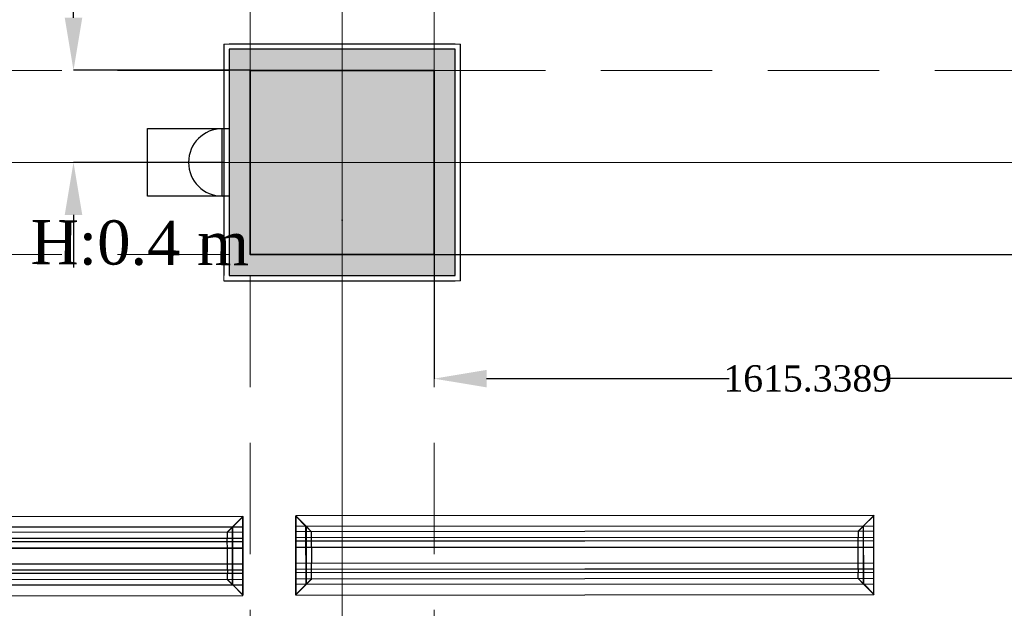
# Model space of a CAD drawing. Header units: inches. Extents: x -78787 to 29484, y -9517 to 23232.
# Tile 220 of 256: x 13718 to 15591, y 4795 to 5915. Entities that reach past the tile are written whole.
import ezdxf
from ezdxf.enums import TextEntityAlignment as Align

# ---------------------------------------------------------------- set-up
doc = ezdxf.new("R2010")
doc.units = ezdxf.units.IN
doc.header["$MEASUREMENT"] = 0
doc.linetypes.add('Dot & Dashed', pattern=[670.277762, 317.5, -176.388889, 0, -176.388874])
doc.linetypes.add('Hidden', pattern=[317.5, 211.666667, -105.833333])
for name, color, linetype in [('- მექანიკური ნაწილი', 7, 'Continuous'), ('- საშტეფცელო როზეტები', 7, 'Continuous'), ('Edges', 7, 'Continuous'), ('New_Structural - Bearing', 7, 'Continuous'), ('Structural - Bearing', 7, 'Continuous'), ('Structural - Grid', 7, 'Continuous')]:
    doc.layers.add(name, color=color, linetype=linetype)
doc.layers.add('New_Structural - Bearing_Pen_No__1', color=7, linetype='Continuous', lineweight=13)
doc.layers.add('Structural - Bearing_Pen_No__20', color=1, linetype='Continuous', lineweight=0)
for name, color, linetype, lineweight, true_color in [('New_Structural - Bearing_Pen_No__255', 7, 'Continuous', 13, 0xe8e8e8), ('New_Structural - Bearing_Pen_No__5', 7, 'Continuous', 25, 0x40a5ff), ('Structural - Bearing_Pen_No__102', 7, 'Continuous', 13, 0xcccccc), ('Structural - Bearing_Pen_No__161', 7, 'Continuous', 13, 0x6a6a6a), ('Structural - Bearing_Pen_No__28', 7, 'Continuous', 35, 0xa80f02), ('Structural - Grid_Pen_No__81', 7, 'Continuous', 20, 0x6a6a6a)]:
    doc.layers.add(name, color=color, linetype=linetype, lineweight=lineweight, true_color=true_color)
doc.styles.add('GENERATED_STYLE_2', font='txt')
doc.styles.get("Standard").update_dxf_attribs({"font": 'arial.ttf'})
doc.dimstyles.get("Standard").update_dxf_attribs({"dimtxt": 0.18, "dimasz": 0.18, "dimexe": 0.18, "dimexo": 0.0625, "dimgap": 0.09, "dimtad": 0, "dimtih": 1, "dimtoh": 1, "dimdec": 4, "dimzin": 0, "dimdsep": 46, "dimtxsty": 'Standard', "dimcen": 0.09, "dimadec": 0, "dimazin": 0, "dimtfac": 1, "dimtdec": 4, "dimtofl": 0, "dimtmove": 0, "dimatfit": 3, "dimfxl": 1, "dimtolj": 1, "dimtzin": 0, "dimarcsym": 0})

# ---------------------------------------------------------------- blocks, each defined once
blk = doc.blocks.new('Wall_171', base_point=(-10833.8, 26838))
at = {"layer": 'New_Structural - Bearing_Pen_No__255', "linetype": 'Continuous', "lineweight": 13, "true_color": 0xe8e8e8}
for points in [[(-10833.8, 26878), (-10833.8, 26838), (-10793.8, 26878)], [(-10833.8, 26838), (-10793.8, 26838), (-10793.8, 26878)], [(-10793.8, 26488), (-10793.8, 26838), (-10833.8, 26838), (-10833.8, 26488)], [(-10833.8, 26488), (-10833.8, 26448), (-10793.8, 26448)], [(-10793.8, 26488), (-10833.8, 26488), (-10793.8, 26448)]]:
    blk.add_hatch(color=254, dxfattribs=at).paths.add_polyline_path(points)
at = {"layer": 'New_Structural - Bearing_Pen_No__1', "color": 7, "linetype": 'Continuous', "lineweight": 13, "flags": 128}
for points in [[(-10783.8, 26888), (-10793.8, 26888)], [(-10783.8, 26438), (-10793.8, 26438)]]:
    blk.add_lwpolyline(points, dxfattribs=at)
at = {"layer": 'New_Structural - Bearing_Pen_No__5', "color": 161, "linetype": 'Continuous', "lineweight": 25, "true_color": 0x40a5ff}
for p, q in [((-10793.8, 26878), (-10833.8, 26878)), ((-10793.8, 26838), (-10793.8, 26878)), ((-10793.8, 26488), (-10793.8, 26838)), ((-10793.8, 26448), (-10793.8, 26488)), ((-10833.8, 26448), (-10793.8, 26448))]:
    blk.add_line(p, q, dxfattribs=at)
at = {"layer": 'New_Structural - Bearing_Pen_No__5', "color": 161, "linetype": 'Continuous', "lineweight": 25, "true_color": 0x40a5ff, "flags": 128}
blk.add_lwpolyline([(-10783.8, 26438), (-10783.8, 26888)], dxfattribs=at)
blk = doc.blocks.new('Wall_172', base_point=(-10833.8, 26488))
at = {"layer": 'New_Structural - Bearing_Pen_No__255', "linetype": 'Continuous', "lineweight": 13, "true_color": 0xe8e8e8}
for points in [[(-11183.8, 26488), (-11223.8, 26488), (-11223.8, 26448)], [(-11183.8, 26488), (-11223.8, 26448), (-11183.8, 26448)], [(-10833.8, 26488), (-11183.8, 26488), (-11183.8, 26448), (-10833.8, 26448)]]:
    blk.add_hatch(color=254, dxfattribs=at).paths.add_polyline_path(points)
at = {"layer": 'New_Structural - Bearing_Pen_No__1', "color": 7, "linetype": 'Continuous', "lineweight": 13, "flags": 128}
blk.add_lwpolyline([(-11233.8, 26438), (-11233.8, 26448)], dxfattribs=at)
at = {"layer": 'New_Structural - Bearing_Pen_No__5', "color": 161, "linetype": 'Continuous', "lineweight": 25, "true_color": 0x40a5ff}
for p, q in [((-11223.8, 26488), (-11223.8, 26448)), ((-11223.8, 26448), (-11183.8, 26448)), ((-11183.8, 26448), (-10833.8, 26448)), ((-10833.8, 26448), (-10793.8, 26448))]:
    blk.add_line(p, q, dxfattribs=at)
at = {"layer": 'New_Structural - Bearing_Pen_No__5', "color": 161, "linetype": 'Continuous', "lineweight": 25, "true_color": 0x40a5ff, "flags": 128}
blk.add_lwpolyline([(-11233.8, 26438), (-10793.8, 26438)], dxfattribs=at)
blk = doc.blocks.new('Wall_173', base_point=(-11183.8, 26488))
at = {"layer": 'New_Structural - Bearing_Pen_No__255', "linetype": 'Continuous', "lineweight": 13, "true_color": 0xe8e8e8}
for points in [[(-11223.8, 26878), (-11183.8, 26838), (-11183.8, 26878)], [(-11223.8, 26838), (-11183.8, 26838), (-11223.8, 26878)], [(-11223.8, 26838), (-11223.8, 26488), (-11183.8, 26488), (-11183.8, 26838)]]:
    blk.add_hatch(color=254, dxfattribs=at).paths.add_polyline_path(points)
at = {"layer": 'New_Structural - Bearing_Pen_No__1', "color": 7, "linetype": 'Continuous', "lineweight": 13, "flags": 128}
blk.add_lwpolyline([(-11233.8, 26888), (-11223.8, 26888)], dxfattribs=at)
at = {"layer": 'New_Structural - Bearing_Pen_No__5', "color": 161, "linetype": 'Continuous', "lineweight": 25, "true_color": 0x40a5ff}
for p, q in [((-11183.8, 26878), (-11223.8, 26878)), ((-11223.8, 26878), (-11223.8, 26838)), ((-11223.8, 26838), (-11223.8, 26488)), ((-11223.8, 26488), (-11223.8, 26448))]:
    blk.add_line(p, q, dxfattribs=at)
at = {"layer": 'New_Structural - Bearing_Pen_No__5', "color": 161, "linetype": 'Continuous', "lineweight": 25, "true_color": 0x40a5ff, "flags": 128}
blk.add_lwpolyline([(-11233.8, 26888), (-11233.8, 26448)], dxfattribs=at)
blk = doc.blocks.new('Wall_174', base_point=(-11183.8, 26838))
at = {"layer": 'New_Structural - Bearing_Pen_No__255', "linetype": 'Continuous', "lineweight": 13, "true_color": 0xe8e8e8}
blk.add_hatch(color=254, dxfattribs=at).paths.add_polyline_path([(-11183.8, 26878), (-11183.8, 26838), (-10833.8, 26838), (-10833.8, 26878)])
at = {"layer": 'New_Structural - Bearing_Pen_No__5', "color": 161, "linetype": 'Continuous', "lineweight": 25, "true_color": 0x40a5ff}
for p, q in [((-11183.8, 26878), (-11223.8, 26878)), ((-10833.8, 26878), (-11183.8, 26878)), ((-10793.8, 26878), (-10833.8, 26878))]:
    blk.add_line(p, q, dxfattribs=at)
at = {"layer": 'New_Structural - Bearing_Pen_No__5', "color": 161, "linetype": 'Continuous', "lineweight": 25, "true_color": 0x40a5ff, "flags": 128}
blk.add_lwpolyline([(-10793.8, 26888), (-11223.8, 26888)], dxfattribs=at)
blk = doc.blocks.new('Column_30', base_point=(-11008.8, 26663))
at = {"layer": 'Structural - Bearing_Pen_No__161', "linetype": 'Continuous', "lineweight": 0, "true_color": 0x6a6a6a}
blk.add_hatch(color=251, dxfattribs=at).paths.add_polyline_path([(-10833.8, 26488), (-10833.8, 26838), (-11183.8, 26838), (-11183.8, 26488)])
at = {"layer": 'Structural - Bearing_Pen_No__20', "color": 1, "linetype": 'Continuous', "lineweight": 0}
for p, q in [((-11008.8, 26743), (-11008.8, 26918)), ((-11088.8, 26663), (-11263.8, 26663)), ((-10928.8, 26663), (-10753.8, 26663)), ((-11008.8, 26583), (-11008.8, 26408))]:
    blk.add_line(p, q, dxfattribs=at)
blk.add_point((-11008.8, 26663), dxfattribs=at)
at = {"layer": 'Structural - Bearing_Pen_No__28', "color": 14, "linetype": 'Continuous', "lineweight": 35, "true_color": 0xa80f02, "flags": 128}
blk.add_lwpolyline([(-10833.8, 26488), (-10833.8, 26838), (-11183.8, 26838), (-11183.8, 26488)], close=True, dxfattribs=at)
blk = doc.blocks.new('Standard grid marker')
at = {"layer": 'Structural - Grid_Pen_No__81', "color": 251, "linetype": 'Continuous', "lineweight": 20, "true_color": 0x6a6a6a}
blk.add_line((1000, 0), (51328.1, 0), dxfattribs=at)
at = {"layer": 'Structural - Grid_Pen_No__81', "color": 251, "lineweight": 20, "true_color": 0x6a6a6a, "style": 'GENERATED_STYLE_2'}
for tag, p in [('AC_MarkerText_1_0', (-100, -144)), ('AC_MarkerText_1_1', (52428.1, -144))]:
    blk.add_attdef(tag, text='', height=100, rotation=180, dxfattribs=at).set_placement(p, align=Align.TOP_CENTER)
blk = doc.blocks.new('Standard grid marker_2')
at = {"layer": 'Structural - Grid_Pen_No__81', "color": 251, "linetype": 'Continuous', "lineweight": 20, "true_color": 0x6a6a6a}
blk.add_line((1000, 0), (27734.9, 0), dxfattribs=at)
at = {"layer": 'Structural - Grid_Pen_No__81', "color": 251, "lineweight": 20, "true_color": 0x6a6a6a, "style": 'GENERATED_STYLE_2'}
for tag, p in [('AC_MarkerText_1_0', (-1.5, -46.7)), ('AC_MarkerText_1_1', (28933.4, -46.7))]:
    blk.add_attdef(tag, text='', height=100, rotation=270, dxfattribs=at).set_placement(p, align=Align.TOP_CENTER)
blk = doc.blocks.new('Beam_3', base_point=(-11008.8, 14663))
at = {"layer": 'Structural - Bearing_Pen_No__102', "color": 254, "linetype": 'Dot & Dashed', "lineweight": 13, "true_color": 0xcccccc}
blk.add_line((-11008.8, 14663), (-11008.8, 39096.2), dxfattribs=at)
at = {"layer": 'Structural - Bearing_Pen_No__102', "color": 254, "linetype": 'Hidden', "lineweight": 13, "true_color": 0xcccccc}
for p, q in [((-11183.8, 26838), (-11183.8, 32488)), ((-10833.8, 26838), (-10833.8, 32488)), ((-11183.8, 20838), (-11183.8, 26488)), ((-10833.8, 20838), (-10833.8, 26488))]:
    blk.add_line(p, q, dxfattribs=at)
blk = doc.blocks.new('Beam_12', base_point=(-47008.8, 26663))
at = {"layer": 'Structural - Bearing_Pen_No__102', "color": 254, "linetype": 'Hidden', "lineweight": 13, "true_color": 0xcccccc}
for p, q in [((-16833.8, 26838), (-11183.8, 26838)), ((-10833.8, 26838), (-5183.8, 26838)), ((-16833.8, 26488), (-11183.8, 26488)), ((-10833.8, 26488), (-5183.8, 26488))]:
    blk.add_line(p, q, dxfattribs=at)
at = {"layer": 'Structural - Bearing_Pen_No__102', "color": 254, "linetype": 'Dot & Dashed', "lineweight": 13, "true_color": 0xcccccc}
blk.add_line((-47008.8, 26663), (991.2, 26663), dxfattribs=at)
blk = doc.blocks.new('- საშტეფცელო როზეტი IP22')
at = {"layer": '- საშტეფცელო როზეტები', "color": 5}
for p, q in [((8536.7, 3822.7), (8536.7, 3888.1)), ((8472.6, 3758.6), (8600.9, 3758.6))]:
    blk.add_line(p, q, dxfattribs=at)
blk.add_arc((8536.7, 3758.6), 64.1, 0, 180, dxfattribs=at)
blk = doc.blocks.new('1 ჩარჩო')
at = {"layer": '- საშტეფცელო როზეტები', "color": 5}
blk.add_lwpolyline([(7775.1, 3905.1), (7903.3, 3905.1), (7903.3, 3750.1), (7775.1, 3750.1)], close=True, dxfattribs=at)
blk = doc.blocks.new('lineardiffplan')
blk.add_lwpolyline([(393.1, 274.9), (1492.8, 274.9), (1492.8, 124.4), (393.1, 124.4)], close=True)
at = {"layer": 'Edges'}
for p, q in [((392.8, 274.9), (392.8, 274.6)), ((393.1, 274.9), (392.8, 274.9)), ((422.8, 244.9), (392.8, 274.9)), ((392.8, 274.6), (392.9, 274.5)), ((392.9, 125.2), (392.9, 274.5)), ((412.4, 255), (392.9, 274.5)), ((393.1, 274.9), (393.2, 274.8)), ((393.2, 274.8), (412.7, 255.3)), ((1462.8, 244.9), (1492.8, 274.9)), ((1472.9, 255.3), (1492.4, 274.8)), ((1473.2, 254.9), (1492.8, 274.5)), ((1492.4, 274.8), (1492.5, 274.9)), ((1492.8, 274.9), (1492.5, 274.9)), ((1492.8, 274.5), (1492.8, 274.9)), ((1492.8, 274.5), (1492.8, 274.5)), ((1492.8, 125.4), (1492.8, 274.5)), ((1492.8, 255.3), (392.9, 255.3)), ((392.9, 254.9), (1492.8, 254.9)), ((392.9, 244.9), (1492.8, 244.9)), ((412.4, 144.7), (412.4, 255)), ((412.8, 254.6), (412.4, 255)), ((412.7, 255.3), (413.1, 254.9)), ((412.8, 145.1), (412.8, 254.6)), ((412.8, 254.6), (422.8, 244.6)), ((413.1, 254.9), (423.1, 244.9)), ((422.8, 244.6), (422.8, 244.9)), ((422.8, 244.9), (423.1, 244.9)), ((422.8, 244.6), (422.8, 244.6)), ((422.8, 244.6), (422.8, 233.2)), ((423.1, 244.9), (423.1, 244.9)), ((1472.5, 254.9), (1462.5, 244.9)), ((1462.5, 244.9), (1462.5, 244.9)), ((1462.5, 244.9), (1462.8, 244.9)), ((1462.8, 244.9), (1462.9, 244.6)), ((1462.8, 244.5), (1462.9, 244.6)), ((1462.8, 233.2), (1462.8, 244.5)), ((1462.9, 244.6), (1472.8, 254.5)), ((1472.9, 255.3), (1472.5, 254.9)), ((1472.8, 254.5), (1473.2, 254.9)), ((1472.8, 254.5), (1472.8, 145.3)), ((1473.2, 144.9), (1473.2, 254.9)), ((392.9, 233.2), (1492.8, 233.2)), ((392.9, 233), (1492.8, 233)), ((392.9, 226.8), (1492.8, 226.8)), ((392.9, 226.5), (1492.8, 226.5)), ((422.8, 233), (422.8, 233.2)), ((422.8, 226.8), (422.8, 233)), ((422.8, 226.5), (422.8, 226.8)), ((422.8, 214.9), (422.8, 226.5)), ((1462.8, 233), (1462.8, 233.2)), ((1462.8, 226.8), (1462.8, 233)), ((1462.8, 226.5), (1462.8, 226.8)), ((1462.8, 214.9), (1462.8, 226.5)), ((392.9, 214.9), (1492.8, 214.9)), ((1492.8, 214.8), (392.9, 214.8)), ((422.4, 214.9), (422.3, 214.9)), ((422.8, 214.9), (422.4, 214.9)), ((422.8, 184.9), (422.8, 214.9)), ((423.2, 214.9), (422.8, 214.9)), ((423.2, 214.8), (422.8, 214.9)), ((423.2, 214.8), (423.2, 214.9)), ((423.2, 214.8), (423.2, 184.9)), ((1462.8, 214.9), (1462.4, 214.9)), ((1462.4, 214.9), (1462.4, 214.8)), ((1462.8, 214.9), (1462.4, 214.8)), ((1462.4, 184.9), (1462.4, 214.8)), ((1462.8, 214.9), (1462.8, 184.9)), ((1462.8, 214.9), (1463.2, 214.9)), ((1463.2, 214.9), (1463.3, 214.9)), ((1492.8, 184.9), (392.9, 184.9)), ((392.9, 173.2), (1492.8, 173.2)), ((392.9, 173), (1492.8, 173)), ((422.4, 184.9), (422.3, 184.9)), ((422.8, 184.9), (422.4, 184.9)), ((422.8, 184.9), (423.2, 184.9)), ((422.8, 173.2), (422.8, 184.9)), ((422.8, 173), (422.8, 173.2)), ((422.8, 173), (422.8, 166.8)), ((1462.4, 184.9), (1462.8, 184.9)), ((1462.8, 173.2), (1462.8, 184.9)), ((1463.2, 184.9), (1462.8, 184.9)), ((1462.8, 173), (1462.8, 173.2)), ((1462.8, 166.8), (1462.8, 173)), ((1463.2, 184.9), (1463.3, 184.9)), ((392.8, 124.9), (422.8, 154.9)), ((392.9, 166.8), (1492.8, 166.8)), ((392.9, 166.5), (1492.8, 166.5)), ((392.9, 154.9), (1492.8, 154.9)), ((412.8, 145.1), (422.8, 155.1)), ((423.1, 154.8), (413.1, 144.9)), ((422.8, 166.5), (422.8, 166.8)), ((422.8, 155.1), (422.8, 166.5)), ((422.8, 154.9), (422.8, 155.1)), ((422.8, 155.1), (422.8, 155.1)), ((423.1, 154.8), (422.8, 154.9)), ((423.1, 154.8), (423.1, 154.9)), ((1462.5, 154.8), (1462.4, 154.9)), ((1462.8, 154.9), (1462.5, 154.8)), ((1462.5, 154.8), (1472.4, 144.9)), ((1462.8, 166.5), (1462.8, 166.8)), ((1462.8, 155.3), (1462.8, 166.5)), ((1462.9, 155.2), (1462.8, 155.3)), ((1462.9, 155.2), (1462.8, 154.9)), ((1462.8, 154.9), (1492.8, 124.9)), ((1472.8, 145.3), (1462.9, 155.2)), ((1492.8, 144.9), (392.9, 144.9)), ((392.9, 125.2), (412.4, 144.7)), ((392.9, 144.5), (1492.8, 144.5)), ((412.7, 144.5), (393.2, 124.9)), ((412.8, 145.1), (412.4, 144.7)), ((412.7, 144.5), (413.1, 144.9)), ((1472.4, 144.9), (1472.8, 144.5)), ((1473.2, 144.9), (1472.8, 145.3)), ((1472.8, 144.5), (1492.4, 124.9)), ((1473.2, 144.9), (1492.8, 125.4)), ((392.9, 125.2), (392.8, 125.1)), ((392.8, 125.1), (392.8, 124.9)), ((392.8, 124.9), (393.1, 124.9)), ((393.2, 124.9), (393.1, 124.9)), ((1492.4, 124.9), (1492.8, 124.9)), ((1492.4, 124.9), (1492.4, 124.9)), ((1492.8, 125.3), (1492.8, 125.4)), ((1492.8, 124.9), (1492.8, 125.3))]:
    blk.add_line(p, q, dxfattribs=at)
blk = doc.blocks.new('*D1226')
at = {"layer": '- საშტეფცელო როზეტები', "color": 0, "lineweight": -2, "transparency": 16777216}
for p, q in [((13820, 5918.4), (13820, 6109)), ((13820, 6109), (13920, 6109)), ((14155.9, 5818.4), (13819.8, 5818.4)), ((14105.9, 5643.4), (13819.8, 5643.4)), ((13820, 5543.4), (13820, 5443.4))]:
    blk.add_line(p, q, dxfattribs=at)
at = {"layer": '- საშტეფცელო როზეტები', "color": 0, "transparency": 16777216}
for points in [[(13803.3, 5918.4), (13836.7, 5918.4), (13820, 5818.4)], [(13803.3, 5543.4), (13836.7, 5543.4), (13820, 5643.4)]]:
    blk.add_solid(points, dxfattribs=at)
at = {"layer": 'Defpoints', "color": 0, "transparency": 16777216}
for p in [(14155.9, 5818.4), (13820, 5643.4), (14105.9, 5643.4)]:
    blk.add_point(p, dxfattribs=at)
at = {"layer": '- საშტეფცელო როზეტები', "color": 0, "transparency": 16777216, "insert": (14051.5, 6109), "char_height": 50, "attachment_point": 5}
blk.add_mtext('\\A1;{\\fSylfaen|b0|i0|c0|p18;175.0000}', dxfattribs=at)
blk = doc.blocks.new('*D1303')
at = {"layer": '- საშტეფცელო როზეტები', "color": 0, "lineweight": -2, "transparency": 16777216}
for p, q in [((14505.9, 5468.3), (14505.9, 5231.9)), ((14605.9, 5232), (15067.2, 5232)), ((16021.3, 5232), (15366.2, 5232)), ((16121.3, 4071.1), (16121.3, 5232.2))]:
    blk.add_line(p, q, dxfattribs=at)
at = {"layer": '- საშტეფცელო როზეტები', "color": 0, "transparency": 16777216}
for points in [[(14605.9, 5248.7), (14605.9, 5215.4), (14505.9, 5232)], [(16021.3, 5248.7), (16021.3, 5215.4), (16121.3, 5232)]]:
    blk.add_solid(points, dxfattribs=at)
at = {"layer": 'Defpoints', "color": 0, "transparency": 16777216}
for p in [(14505.9, 5468.4), (14505.9, 5232), (16121.3, 4071.1)]:
    blk.add_point(p, dxfattribs=at)
at = {"layer": '- საშტეფცელო როზეტები', "color": 0, "transparency": 16777216, "insert": (15216.7, 5232), "char_height": 50, "attachment_point": 5}
blk.add_mtext('\\A1;{\\fSylfaen|b0|i0|c0|p18;1615.3389}', dxfattribs=at)
blk = doc.blocks.new('*D1304')
at = {"layer": '- საშტეფცელო როზეტები', "color": 0, "lineweight": -2, "transparency": 16777216}
for p, q in [((14506, 5468.4), (16784.9, 5468.4)), ((16784.7, 5368.4), (16784.7, 4806.4)), ((16784.7, 4171.1), (16784.7, 4755)), ((16121.3, 4071.1), (16784.9, 4071.1))]:
    blk.add_line(p, q, dxfattribs=at)
at = {"layer": '- საშტეფცელო როზეტები', "color": 0, "transparency": 16777216}
for points in [[(16768.1, 5368.4), (16801.4, 5368.4), (16784.7, 5468.4)], [(16768.1, 4171.1), (16801.4, 4171.1), (16784.7, 4071.1)]]:
    blk.add_solid(points, dxfattribs=at)
at = {"layer": 'Defpoints', "color": 0, "transparency": 16777216}
for p in [(14505.9, 5468.4), (16784.7, 5468.4), (16121.3, 4071.1)]:
    blk.add_point(p, dxfattribs=at)
at = {"layer": '- საშტეფცელო როზეტები', "color": 0, "transparency": 16777216, "insert": (16784.7, 4780.7), "char_height": 50, "attachment_point": 5}
blk.add_mtext('\\A1;{\\fSylfaen|b0|i0|c0|p18;1397.2708}', dxfattribs=at)

msp = doc.modelspace()

# ---------------------------------------------------------------- block references
at = {"layer": '- მექანიკური ნაწილი', "xscale": -1, "rotation": 0.04479712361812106}
for p in [(14535.59706, 4695.41323), (15735.62977, 4697.17722)]:
    msp.add_blockref('lineardiffplan', p, dxfattribs=at)
at = {"layer": '- საშტეფცელო როზეტები', "rotation": 89.99999999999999}
for name, p in [('1 ჩარჩო', (17865.994, -2195.85253)), ('- საშტეფცელო როზეტი IP22', (17861.51735, -2893.38646))]:
    msp.add_blockref(name, p, dxfattribs=at)
at = {"layer": 'New_Structural - Bearing', "color": 7, "lineweight": 35}
for name, p in [('Wall_173', (14155.93152, 5468.35514)), ('Wall_174', (14155.93152, 5818.35514)), ('Wall_171', (14505.93152, 5818.35514)), ('Wall_172', (14505.93152, 5468.35514))]:
    msp.add_blockref(name, p, dxfattribs=at)
at = {"layer": 'Structural - Bearing', "color": 254, "lineweight": 13, "true_color": 0xcccccc}
for name, p in [('Beam_3', (14330.93152, -6356.64486)), ('Beam_12', (-21669.06848, 5643.35514))]:
    msp.add_blockref(name, p, dxfattribs=at)
at = {"layer": 'Structural - Bearing', "color": 14, "lineweight": 35, "true_color": 0xa80f02}
msp.add_blockref('Column_30', (14330.93152, 5643.35514), dxfattribs=at)
at = {"layer": 'Structural - Grid', "color": 8, "linetype": 'Continuous', "lineweight": 15, "zscale": 1000}
for name, p, rotation in [('Standard grid marker_2', (14330.93152, -9316.57065), 90), ('Standard grid marker', (29284.00379, 5643.35514), 180)]:
    msp.add_blockref(name, p, dxfattribs=dict(at, rotation=rotation))

# ---------------------------------------------------------------- texts
at = {"layer": '- საშტეფცელო როზეტები', "color": 5, "insert": (14154.18353, 5531.5247), "char_height": 83.9644685, "attachment_point": 3, "rotation": 359.68932566}
msp.add_mtext_dynamic_manual_height_columns('{\\fSylfaen|b0|i0|c0|p18;H:0.4 m}', width=710.9466492, gutter_width=1.70068, heights=[0], dxfattribs=at)

# ---------------------------------------------------------------- dimensions: what is measured, and where the dimension line sits
at = {"layer": '- საშტეფცელო როზეტები', "color": 1}
for base, p1, p2, angle, picture, middle in [((13819.98749, 5643.35514), (14155.93152, 5818.35514), (14105.93152, 5643.35514), 270, '*D1226', (14051.5, 6109)), ((14505.93152, 5232.04085), (16121.2704, 4071.0843), (14505.93152, 5468.35514), 180, '*D1303', (15216.70835, 5232.04085)), ((16784.72841, 5468.35514), (16121.2704, 4071.0843), (14505.93152, 5468.35514), 90, '*D1304', (16784.72841, 4780.69097))]:
    dim = msp.add_linear_dim(base=base, p1=p1, p2=p2, angle=angle, text='{\\fSylfaen|b0|i0|c0|p18;<>}', dimstyle='Standard', override={"dimtxt": 50, "dimasz": 100}, dxfattribs=at)
    dim.commit()
    dim.dimension.update_dxf_attribs({"geometry": picture, "text_midpoint": middle, "dimtype": 160})

doc.saveas('drawing.dxf')
